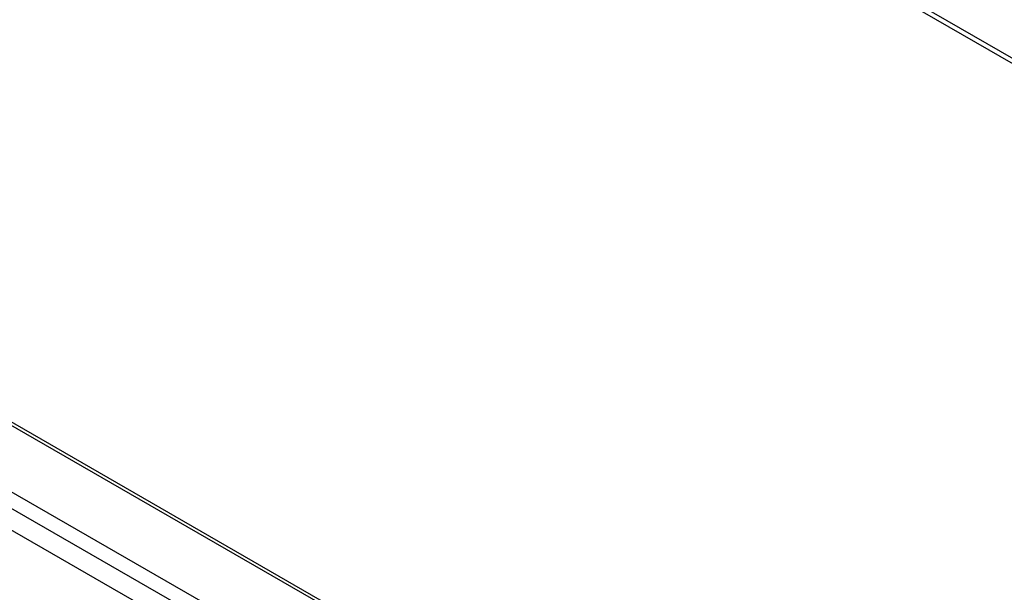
# Model space of a CAD drawing. Header units: inches. Extents: x 21 to 549, y 60 to 259.
# Tile 81 of 129: x 483.46 to 492.97, y 212.35 to 217.88. Entities that reach past the tile are written whole.
import ezdxf

# ---------------------------------------------------------------- set-up
doc = ezdxf.new("R2010")
doc.units = ezdxf.units.IN
doc.header["$MEASUREMENT"] = 0
doc.layers.add('Visible Edges(ANSI)', color=7, linetype='Continuous', lineweight=25)
doc.layers.add('Visible Tangent Edges(ANSI)', color=7, linetype='Continuous', lineweight=25)

msp = doc.modelspace()

# ---------------------------------------------------------------- linework, layer by layer
at = {"layer": 'Visible Edges(ANSI)'}
for p, q in [((465.2163, 224.453), (501.5456, 203.5323)), ((501.616, 202.4479), (464.4344, 223.8593))]:
    msp.add_line(p, q, dxfattribs=at)
at = {"layer": 'Visible Tangent Edges(ANSI)'}
for p, q in [((473.0665, 228.9638), (501.5456, 212.5638)), ((473.0884, 229.0018), (501.5456, 212.6144)), ((501.5456, 203.499), (465.1936, 224.4327)), ((464.6377, 224.1125), (501.5456, 202.8587)), ((501.5746, 202.6804), (464.4758, 224.0442))]:
    msp.add_line(p, q, dxfattribs=at)

doc.saveas('drawing.dxf')
